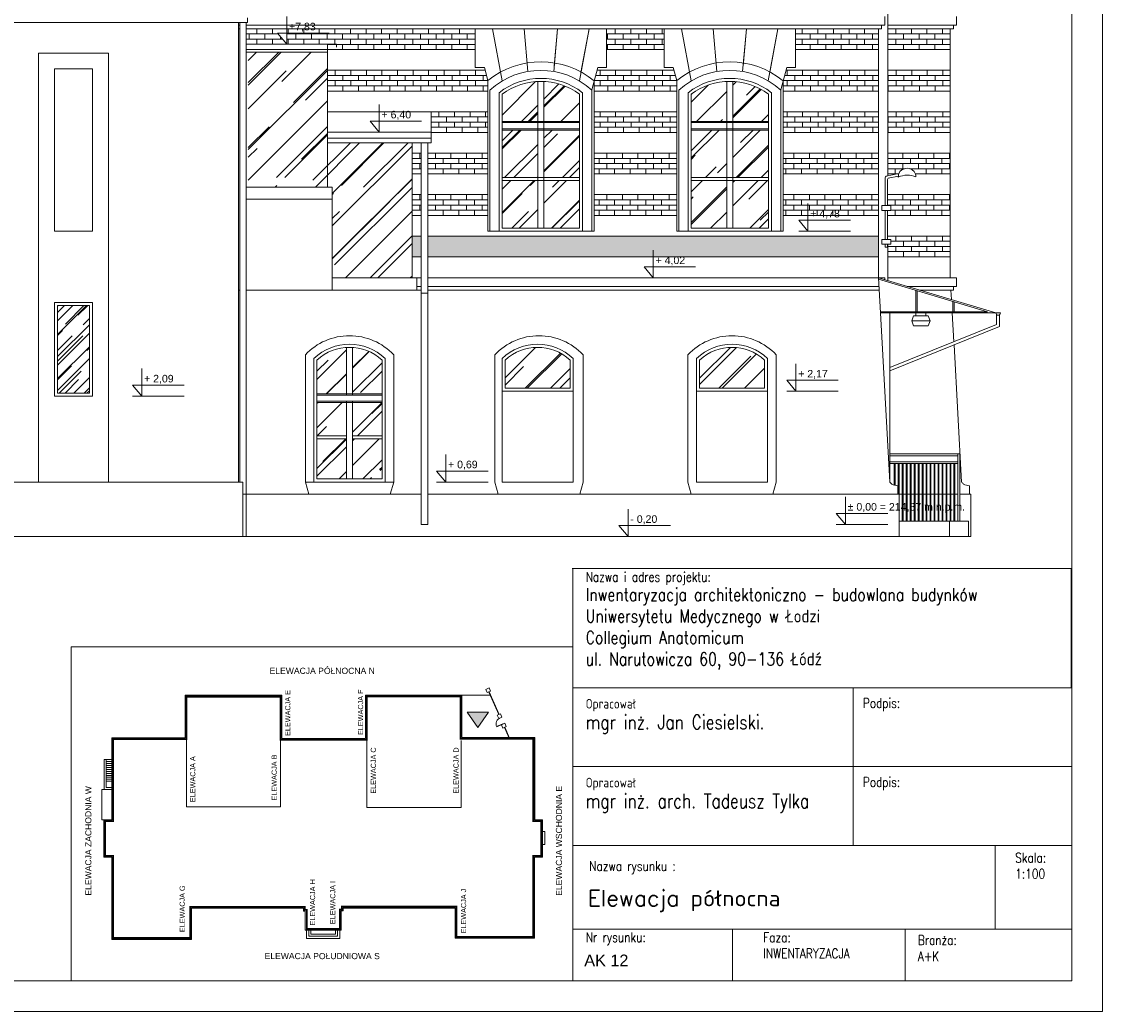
# Model space of a CAD drawing. Header units: millimetres. Extents: x -5254 to 173417, y -28809 to -6400.
# Tile 168 of 256: x 123225 to 124986, y -13512 to -11898. Entities that reach past the tile are written whole.
import ezdxf

# ---------------------------------------------------------------- set-up
doc = ezdxf.new("R2010")
doc.units = ezdxf.units.MM
for name, color, linetype, lineweight in [('m_tabela', 7, 'Continuous', 15), ('me_cegła', 7, 'Continuous', 5), ('me_cienka', 7, 'Continuous', 15), ('me_cienkie', 7, 'Continuous', 9), ('me_drewno', 7, 'Continuous', 15), ('me_elektryka', 7, 'Continuous', 15), ('me_koty', 7, 'Continuous', 13), ('me_szyby', 7, 'Continuous', 13), ('me_tabela', 7, 'Continuous', 20), ('me_tekst', 7, 'Continuous', 13), ('me_ściany', 7, 'Continuous', 20)]:
    doc.layers.add(name, color=color, linetype=linetype, lineweight=lineweight)
doc.styles.add('opis', font='simplex.shx', dxfattribs={"width": 0.8})
doc.styles.add('PIOTR', font='arial.ttf', dxfattribs={"height": 10})
doc.styles.get("Standard").update_dxf_attribs({"font": 'arial.ttf'})
doc.styles.add('TABELKA', font='arial.ttf')
pattern_1 = [(45, (102824.3, -22615.82), (47.41575, 126.442), [838.2, -111.76, 279.4, -55.88]), (45, (102857.1, -22543.51), (-92.06559, 13.03933), [167.64, -18.4404, 335.28, -41.91]), (45, (102810.472, -22562.476), (178.994465, 231.942055), [447.04, -78.232, 223.52, -55.88])]

# ---------------------------------------------------------------- blocks, each defined once
blk = doc.blocks.new('KOTA')
at = {"color": 0}
for p, q in [((0, 0), (0, 50)), ((-16.6, 20), (76.8, 20)), ((-16.6, 20), (0, 0))]:
    blk.add_line(p, q, dxfattribs=at)
at = {"color": 0, "style": 'TABELKA', "flags": 4}
blk.add_attdef('POZIOM', (1.4, 25), '', height=13.7, rotation=360, dxfattribs=at)

msp = doc.modelspace()

# ---------------------------------------------------------------- hatches: boundary and pattern name
at = {"layer": 'me_cegła'}
h = msp.add_hatch(dxfattribs=at)
h.set_pattern_fill('AR-BRSTD', color=256, scale=0.125)
h.set_pattern_definition([(0, (124738.551, -11943.84), (0, 8.467725), []), (90, (124738.551, -11943.84), (-12.7, 8.46772), [8.46772, -8.46772])])
h.paths.add_polyline_path([(124738.55, -11943.84), (124738.55, -11910.04), (124636.55, -11910.04), (124636.55, -11943.84)])
h.paths.add_polyline_path([(124621.55, -11943.84), (124621.55, -11910.04), (124486.09, -11910.04), (124486.09, -11943.84)])
h.paths.add_polyline_path([(124271.97, -11943.84), (124271.97, -11910.04), (124178.09, -11910.04), (124178.09, -11943.84)])
h.paths.add_polyline_path([(123656.8, -11910.04), (123656.8, -11935.04), (123723.05, -11935.04), (123723.05, -11943.84), (123963.97, -11943.84), (123963.97, -11910.04)])
h.paths.add_polyline_path([(123656.8, -11935.04), (123641.89, -11917.04), (123656.8, -11917.04), (123656.8, -11910.04), (123590.55, -11910.04), (123590.55, -11935.04)])
h = msp.add_hatch(dxfattribs=at)
h.set_pattern_fill('AR-BRSTD', color=256, scale=0.125)
h.set_pattern_definition([(0, (123723.051, -12011.44), (0, 8.467725), []), (90, (123723.051, -12011.44), (-12.7, 8.46772), [8.46772, -8.46772])])
h.paths.add_polyline_path([(123984.7, -12011.44), (123984.7, -11994.29), (123980.24, -11977.64), (123723.05, -11977.64), (123723.05, -12011.44)])
h.paths.add_polyline_path([(124292.7, -12011.44), (124292.7, -11994.29), (124288.24, -11977.64), (124162.64, -11977.64), (124158.05, -11994.79), (124158.05, -12011.44)])
h.paths.add_polyline_path([(124470.64, -11977.64), (124466.05, -11994.79), (124466.05, -12011.44), (124621.55, -12011.44), (124621.55, -11977.64)])
h.paths.add_polyline_path([(124738.55, -12011.44), (124738.55, -11977.64), (124636.55, -11977.64), (124636.55, -12011.44)])
h = msp.add_hatch(dxfattribs=at)
h.set_pattern_fill('AR-BRSTD', color=256, scale=0.125)
h.set_pattern_definition([(0, (123892.051, -12079.04), (0, 8.4677), []), (90, (123892.051, -12079.04), (-12.7, 8.4677), [8.4677, -8.4677])])
h.paths.add_polyline_path([(123984.7, -12045.24), (123892.05, -12045.24), (123892.05, -12078.54), (123892.05, -12079.04), (123984.7, -12079.04)])
h = msp.add_hatch(dxfattribs=at)
h.set_pattern_fill('AR-BRSTD', color=256, scale=0.125)
h.set_pattern_definition([(0, (123723.051, -12079.04), (0, 8.467725), []), (90, (123723.051, -12079.04), (-12.7, 8.46772), [8.46772, -8.46772])])
h.paths.add_polyline_path([(124158.05, -12045.24), (124158.05, -12079.04), (124292.7, -12079.04), (124292.7, -12045.24)])
h.paths.add_polyline_path([(124466.05, -12045.24), (124466.05, -12079.04), (124621.55, -12079.04), (124621.55, -12045.24)])
h.paths.add_polyline_path([(124636.55, -12045.24), (124636.55, -12079.04), (124738.55, -12079.04), (124738.55, -12045.24)])
h = msp.add_hatch(dxfattribs=at)
h.set_pattern_fill('AR-BRSTD', color=256, scale=0.125)
h.set_pattern_definition([(0, (123861.051, -12146.64), (0, 8.467725), []), (90, (123861.051, -12146.64), (-12.7, 8.46772), [8.46772, -8.46772])])
h.paths.add_polyline_path([(123876.05, -12112.84), (123861.05, -12112.84), (123861.05, -12146.64), (123876.05, -12146.64)])
h.paths.add_polyline_path([(123984.7, -12146.64), (123984.7, -12112.84), (123887.05, -12112.84), (123887.05, -12146.64)])
h.paths.add_polyline_path([(124292.7, -12146.64), (124292.7, -12112.84), (124158.05, -12112.84), (124158.05, -12146.64)])
h.paths.add_polyline_path([(124621.55, -12146.64), (124621.55, -12112.84), (124466.05, -12112.84), (124466.05, -12146.64)])
edge = h.paths.add_edge_path()
edge.add_spline(control_points=[(124654.77, -12145.77), (124656.71, -12141.02), (124668.12, -12133.9), (124679.98, -12141.1), (124681.73, -12146.35), (124681.82, -12146.64)], knot_values=[4.6895218, 4.6895218, 4.6895218, 4.6895218, 20.203534, 36.0949046, 37.0043101, 37.0043101, 37.0043101, 37.0043101], degree=3, periodic=0)
edge.add_line((124681.82, -12146.64), (124738.55, -12146.64))
edge.add_line((124738.55, -12146.64), (124738.55, -12112.84))
edge.add_line((124738.55, -12112.84), (124636.55, -12112.84))
edge.add_line((124636.55, -12112.84), (124636.55, -12149.77))
edge.add_line((124636.55, -12149.77), (124654.77, -12145.77))
h = msp.add_hatch(dxfattribs=at)
h.set_pattern_fill('AR-BRSTD', color=256, scale=0.125)
h.set_pattern_definition([(0, (123861.051, -12214.24), (0, 8.467725), []), (90, (123861.051, -12214.24), (-12.7, 8.46772), [8.46772, -8.46772])])
h.paths.add_polyline_path([(123876.05, -12180.44), (123861.05, -12180.44), (123861.05, -12214.24), (123876.05, -12214.24)])
h.paths.add_polyline_path([(123984.7, -12180.44), (123887.05, -12180.44), (123887.05, -12214.24), (123984.7, -12214.24)])
h.paths.add_polyline_path([(124292.7, -12180.44), (124158.05, -12180.44), (124158.05, -12214.24), (124292.7, -12214.24)])
h.paths.add_polyline_path([(124621.55, -12180.44), (124466.05, -12180.44), (124466.05, -12214.24), (124621.55, -12214.24)])
h.paths.add_polyline_path([(124738.55, -12180.44), (124636.33, -12180.44), (124636.33, -12198.35), (124641.83, -12198.35), (124641.83, -12206.35), (124636.33, -12206.35), (124636.33, -12214.24), (124738.55, -12214.24)])
h.paths.add_polyline_path([(124506.53, -12223.67), (124562.19, -12223.67), (124562.19, -12201.49), (124506.53, -12201.49)], flags=9)
h = msp.add_hatch(dxfattribs=at)
h.set_pattern_fill('AR-BRSTD', color=256, scale=0.125)
h.set_pattern_definition([(0, (123887.051, -12281.84), (0, 8.467725), []), (90, (123887.051, -12281.84), (-12.7, 8.467725), [8.467725, -8.467725])])
h.paths.add_polyline_path([(124621.55, -12281.84), (124621.55, -12248.04), (123887.05, -12248.04), (123887.05, -12281.84)])
h.paths.add_polyline_path([(123861.05, -12281.84), (123876.05, -12281.84), (123876.05, -12248.04), (123861.05, -12248.04)])
h.paths.add_polyline_path([(122163.55, -12281.84), (122163.55, -12248.04), (120894.55, -12248.04), (120894.55, -12281.84)])
h.paths.add_polyline_path([(120894.55, -12252.54), (120894.55, -12248.04), (120565.38, -12248.04), (120577.97, -12252.54)])
h.paths.add_polyline_path([(119912.13, -12252.54), (119924.72, -12248.04), (119612.55, -12248.04), (119612.55, -12252.54)])
h.paths.add_polyline_path([(119612.55, -12285.04), (119612.55, -12248.04), (118907.65, -12248.04), (118907.65, -12285.04)])
h.paths.add_polyline_path([(118872.65, -12285.04), (118872.65, -12248.04), (118508.55, -12248.04), (118508.55, -12285.04)])
h.paths.add_polyline_path([(118493.55, -12285.04), (118493.55, -12248.04), (118381.55, -12248.04), (118381.55, -12282.04), (118437.55, -12282.04), (118437.55, -12285.04)])
h = msp.add_hatch(dxfattribs=at)
h.set_pattern_fill('AR-BRSTD', color=256, scale=0.125)
h.set_pattern_definition([(0, (124738.551, -12281.84), (0, 8.4677), []), (90, (124738.551, -12281.84), (-12.7, 8.4677), [8.4677, -8.4677])])
h.paths.add_polyline_path([(124636.33, -12248.04), (124636.33, -12253.28), (124641.83, -12253.28), (124641.83, -12261.28), (124636.55, -12261.28), (124636.55, -12281.84), (124738.55, -12281.84), (124738.55, -12248.04)])
at = {"layer": 'me_cienkie', "ltscale": 2}
msp.add_hatch(color=256, dxfattribs=at).paths.add_polyline_path([(123951.01, -13024.19), (123968.34, -13049.27), (123985.68, -13024.19)])
at = {"layer": 'me_szyby'}
h = msp.add_hatch(dxfattribs=at)
h.set_pattern_fill('AR-RROOF', color=256, scale=2.2, angle=45)
h.set_pattern_definition(pattern_1)
h.paths.add_polyline_path([(123731.05, -12168.04), (123723.05, -12168.04), (123723.05, -12096.04), (123861.05, -12096.04), (123861.05, -12240.04), (123731.05, -12240.04)])
h.paths.add_polyline_path([(123731.05, -12240.04), (123861.05, -12240.04), (123861.05, -12316.04), (123731.05, -12316.04)])
h.paths.add_polyline_path([(123594.05, -12168.04), (123594.05, -11948.04), (123723.05, -11948.04), (123723.05, -12168.04)])
h = msp.add_hatch(dxfattribs=at)
h.set_pattern_fill('AR-RROOF', color=256, scale=2.2, angle=45)
h.set_pattern_definition([(45, (103132.3, -22615.82), (47.41575, 126.442), [838.2, -111.76, 279.4, -55.88]), (45, (103165.1, -22543.51), (-92.06559, 13.03933), [167.64, -18.4404, 335.28, -41.91]), (45, (103118.472, -22562.476), (178.994465, 231.942055), [447.04, -78.232, 223.52, -55.88])])
h.paths.add_polyline_path([(124076.05, -12108.33), (124076.05, -12075.04), (124134.05, -12075.04), (124134.05, -12152.54), (124076.05, -12152.54)])
h.paths.add_polyline_path([(124134.05, -12016.67), (124134.05, -12061.04), (124076.05, -12061.04), (124076.05, -11995.9, -0.1493035)])
h.paths.add_polyline_path([(124066.05, -12061.04), (124008.05, -12061.04), (124008.05, -12016.67, -0.1493035), (124066.05, -11995.9)])
h.paths.add_polyline_path([(124008.05, -12152.54), (124008.05, -12075.04), (124066.05, -12075.04), (124066.05, -12108.33), (124066.05, -12152.54)])
h.paths.add_polyline_path([(124008.05, -12157.54), (124066.05, -12157.54), (124066.05, -12183.62), (124066.05, -12235.04), (124008.05, -12235.04)])
h.paths.add_polyline_path([(124134.05, -12235.04), (124076.05, -12235.04), (124076.05, -12183.62), (124076.05, -12157.54), (124076.05, -12157.54), (124134.05, -12157.54)])
h = msp.add_hatch(dxfattribs=at)
h.set_pattern_fill('AR-RROOF', color=256, scale=2.2, angle=45)
h.set_pattern_definition(pattern_1)
h.paths.add_polyline_path([(124384.05, -12108.33), (124384.05, -12075.04), (124442.05, -12075.04), (124442.05, -12152.54), (124384.05, -12152.54)])
h.paths.add_polyline_path([(124442.05, -12016.67), (124442.05, -12061.04), (124384.05, -12061.04), (124384.05, -11995.9, -0.1493035)])
h.paths.add_polyline_path([(124374.05, -12061.04), (124316.05, -12061.04), (124316.05, -12016.67, -0.1493035), (124374.05, -11995.9)])
h.paths.add_polyline_path([(124316.05, -12152.54), (124316.05, -12075.04), (124374.05, -12075.04), (124374.05, -12108.33), (124374.05, -12152.54)])
h.paths.add_polyline_path([(124316.05, -12157.54), (124374.05, -12157.54), (124374.05, -12183.62), (124374.05, -12235.04), (124316.05, -12235.04)])
h.paths.add_polyline_path([(124442.05, -12235.04), (124384.05, -12235.04), (124384.05, -12183.62), (124384.05, -12157.54), (124384.05, -12157.54), (124442.05, -12157.54)])
h = msp.add_hatch(dxfattribs=at)
h.set_pattern_fill('AR-RROOF', color=256, angle=45)
h.set_pattern_definition([(45, (102824.302, -23994.794), (21.552615, 57.47364), [381, -50.8, 127, -25.4]), (45, (102839.21, -23961.927), (-41.847994, 5.92697), [76.2, -8.382, 152.4, -19.05]), (45, (102818.016, -23970.548), (81.36112, 105.428207), [203.2, -35.56, 101.6, -25.4])])
h.paths.add_polyline_path([(123335.05, -12361.04), (123283.05, -12361.04), (123283.05, -12504.04), (123335.05, -12504.04)])
h.paths.add_polyline_path([(123051.05, -12361.04), (122999.05, -12361.04), (122999.05, -12504.04), (123051.05, -12504.04)])
h.paths.add_polyline_path([(122750.05, -12361.04), (122698.05, -12361.04), (122698.05, -12504.04), (122750.05, -12504.04)])
h = msp.add_hatch(dxfattribs=at)
h.set_pattern_fill('AR-RROOF', color=256, scale=2.2, angle=45)
h.set_pattern_definition(pattern_1)
h.paths.add_polyline_path([(124329.76, -12450.04), (124329.76, -12496.04), (124435.76, -12496.04), (124435.76, -12450.04, 0.3894395)])
h.paths.add_polyline_path([(124118.76, -12496.04), (124118.76, -12450.04, 0.3894395), (124012.76, -12450.04), (124012.76, -12496.04)])
h.paths.add_polyline_path([(123764.11, -12505.33), (123812.11, -12505.33), (123812.11, -12450.04, 0.1713719), (123764.11, -12429.56)])
h.paths.add_polyline_path([(123754.11, -12429.56, 0.1713719), (123706.11, -12450.04), (123706.11, -12505.33), (123754.11, -12505.33)])
h.paths.add_polyline_path([(123754.11, -12519.33), (123706.11, -12519.33), (123706.11, -12573.6), (123754.11, -12573.6)])
h.paths.add_polyline_path([(123812.11, -12519.33), (123764.11, -12519.33), (123764.11, -12573.6), (123812.11, -12573.6)])
h.paths.add_polyline_path([(123812.11, -12644.04), (123812.11, -12578.6), (123764.11, -12578.6), (123764.11, -12592.62), (123764.11, -12644.04)])
h.paths.add_polyline_path([(123706.11, -12644.04), (123754.11, -12644.04), (123754.11, -12592.62), (123754.11, -12578.6), (123706.11, -12578.6)])

# ---------------------------------------------------------------- linework, layer by layer
at = {"layer": 'm_tabela'}
for p, q in [((124122.34, -12790.04), (124935.42, -12790.04)), ((124123.39, -13462.08), (124123.39, -12984.28)), ((124580.15, -12984.28), (124580.15, -13112.93)), ((124580.15, -13112.93), (124580.15, -13241.58)), ((124811.47, -13241.58), (124811.47, -13378.08)), ((124936.47, -13241.58), (124936.47, -13370.23)), ((124123.39, -13378.08), (124936.47, -13378.08)), ((124383.68, -13378.08), (124383.68, -13462.08)), ((124664.72, -13378.08), (124664.72, -13462.08)), ((124936.47, -13462.08), (124123.39, -13462.08))]:
    msp.add_line(p, q, dxfattribs=at)
at = {"layer": 'm_tabela', "color": 0}
for p, q in [((124123.39, -12790.04), (124123.39, -12984.28)), ((124935.42, -12984.28), (124935.42, -12790.04)), ((124580.15, -13112.93), (124580.15, -12984.28)), ((124580.15, -12984.28), (124580.15, -13112.93)), ((124123.39, -13112.93), (124936.47, -13112.93)), ((124123.39, -13112.93), (124580.15, -13112.93)), ((124580.15, -13112.93), (124123.39, -13112.93)), ((124123.39, -13112.93), (124580.15, -13112.93)), ((124580.15, -13241.58), (124580.15, -13112.93)), ((124580.15, -13112.93), (124580.15, -13241.58)), ((124123.39, -13241.58), (124936.47, -13241.58)), ((124123.39, -13241.58), (124580.15, -13241.58)), ((124580.15, -13241.58), (124123.39, -13241.58)), ((124123.39, -13241.58), (124580.15, -13241.58)), ((124935.42, -13378.08), (124123.39, -13378.08)), ((124383.68, -13378.08), (124383.68, -13462.08)), ((124383.68, -13378.08), (124664.72, -13378.08)), ((124383.68, -13462.08), (124383.68, -13378.08)), ((124664.72, -13378.08), (124664.72, -13462.08)), ((124664.72, -13378.08), (124935.42, -13378.08)), ((124664.72, -13462.08), (124664.72, -13378.08)), ((124383.68, -13462.08), (124123.39, -13462.08)), ((124664.72, -13462.08), (124383.68, -13462.08)), ((124935.42, -13462.08), (124664.72, -13462.08))]:
    msp.add_line(p, q, dxfattribs=at)
at = {"layer": 'm_tabela'}
for points in [[(124936.47, -12984.28), (124123.39, -12984.28)], [(124936.47, -13112.93), (124123.39, -13112.93)]]:
    msp.add_lwpolyline(points, dxfattribs=at)
at = {"layer": 'me_cienka'}
for p, q in [((124636.55, -12149.77), (124636.55, -10897.27)), ((123593.05, -11892.04), (123593.05, -11899.54)), ((122176.05, -11899.54), (123578.05, -11899.54)), ((123593.05, -11899.54), (123578.05, -11899.54)), ((123580.55, -11899.54), (123580.55, -12649.04)), ((123590.55, -11899.54), (123590.55, -12738.04)), ((123892.05, -12088.54), (123723.05, -12088.54)), ((123892.05, -12096.04), (123723.05, -12096.04)), ((123876.05, -12096.04), (123876.05, -12718.04)), ((123887.05, -12341.04), (123887.05, -12096.04)), ((123892.05, -12088.54), (123892.05, -12096.04)), ((124636.55, -12315.62), (124636.55, -12261.28)), ((124636.55, -12315.62), (124636.83, -12320.61)), ((123876.05, -12341.04), (123887.05, -12341.04)), ((123887.05, -12341.04), (123887.05, -12718.04)), ((124812.76, -12373.24), (124820.26, -12373.24)), ((124814.01, -12391.99), (124814.01, -12376.04)), ((124819.01, -12395.36), (124819.01, -12376.04)), ((124814.01, -12391.99), (124639.73, -12462.48)), ((124819.01, -12395.36), (124639.73, -12467.88)), ((123887.05, -12718.04), (123876.05, -12718.04))]:
    msp.add_line(p, q, dxfattribs=at)
msp.add_arc((124816.51, -12373.24), 3.75, 180, 0, dxfattribs=at)
at = {"layer": 'me_cienkie'}
for p, q in [((124178.09, -11910.04), (123963.97, -11910.04)), ((124486.09, -11910.04), (124271.97, -11910.04)), ((123723.05, -11935.04), (123590.55, -11935.04)), ((123963.97, -11943.84), (123590.55, -11943.84)), ((123723.05, -11935.04), (123738.05, -11935.04)), ((123723.05, -11948.04), (123723.05, -11935.04)), ((123738.05, -11935.04), (123738.05, -11940.04)), ((124271.97, -11943.84), (124178.09, -11943.84)), ((124621.55, -11943.84), (124486.09, -11943.84)), ((124738.55, -11943.84), (124636.55, -11943.84)), ((123252.05, -12649.04), (123252.05, -11949.54)), ((123366.05, -11949.54), (123252.05, -11949.54)), ((123366.05, -12649.04), (123366.05, -11949.54)), ((123340.05, -11975.54), (123278.05, -11975.54)), ((123278.05, -11975.54), (123278.05, -12240.04)), ((123340.05, -12240.04), (123340.05, -11975.54)), ((123980.24, -11977.64), (123723.05, -11977.64)), ((124288.24, -11977.64), (124162.64, -11977.64)), ((124621.55, -11977.64), (124470.64, -11977.64)), ((124738.55, -11977.64), (124636.55, -11977.64)), ((123984.7, -11994.29), (123984.7, -12240.04)), ((124158.05, -11994.79), (124158.05, -12240.04)), ((124292.7, -11994.29), (124292.7, -12240.04)), ((124466.05, -11994.79), (124466.05, -12240.04)), ((123984.7, -12011.44), (123723.05, -12011.44)), ((124292.7, -12011.44), (124158.05, -12011.44)), ((124621.55, -12011.44), (124466.05, -12011.44)), ((124738.55, -12011.44), (124636.55, -12011.44)), ((123984.7, -12045.24), (123723.05, -12045.24)), ((123892.05, -12078.54), (123892.05, -12045.24)), ((124292.7, -12045.24), (124158.05, -12045.24)), ((124621.55, -12045.24), (124466.05, -12045.24)), ((124738.55, -12045.24), (124636.55, -12045.24)), ((123892.05, -12078.54), (123723.05, -12078.54)), ((123892.05, -12088.54), (123892.05, -12078.54)), ((123984.7, -12079.04), (123892.05, -12079.04)), ((124292.7, -12079.04), (124158.05, -12079.04)), ((124621.55, -12079.04), (124466.05, -12079.04)), ((124738.55, -12079.04), (124636.55, -12079.04)), ((123876.05, -12112.84), (123861.05, -12112.84)), ((123984.7, -12112.84), (123887.05, -12112.84)), ((124292.7, -12112.84), (124158.05, -12112.84)), ((124621.55, -12112.84), (124466.05, -12112.84)), ((124738.55, -12112.84), (124636.55, -12112.84)), ((123876.05, -12146.64), (123861.05, -12146.64)), ((123984.7, -12146.64), (123887.05, -12146.64)), ((124292.7, -12146.64), (124158.05, -12146.64)), ((124621.55, -12146.64), (124466.05, -12146.64)), ((124654.46, -12146.64), (124636.55, -12146.64)), ((124738.55, -12146.64), (124681.82, -12146.64)), ((123876.05, -12180.44), (123861.05, -12180.44)), ((123984.7, -12180.44), (123887.05, -12180.44)), ((124292.7, -12180.44), (124158.05, -12180.44)), ((124621.55, -12180.44), (124466.05, -12180.44)), ((124738.55, -12180.44), (124636.33, -12180.44)), ((123876.05, -12214.24), (123861.05, -12214.24)), ((123984.7, -12214.24), (123887.05, -12214.24)), ((124292.7, -12214.24), (124158.05, -12214.24)), ((124621.55, -12214.24), (124466.05, -12214.24)), ((124738.55, -12214.24), (124636.33, -12214.24)), ((123278.05, -12240.04), (123340.05, -12240.04)), ((124152.05, -12240.04), (123990.05, -12240.04)), ((124144.03, -12240.04), (123998.12, -12240.04)), ((124140.05, -12240.04), (124002.05, -12240.04)), ((124139.05, -12240.04), (124003.05, -12240.04)), ((124460.05, -12240.04), (124298.05, -12240.04)), ((124452.03, -12240.04), (124306.12, -12240.04)), ((124448.05, -12240.04), (124310.05, -12240.04)), ((124447.05, -12240.04), (124311.05, -12240.04)), ((124491.58, -12240.04), (124575.6, -12240.04)), ((123876.05, -12248.04), (123861.05, -12248.04)), ((124621.55, -12248.04), (123887.05, -12248.04)), ((124738.55, -12248.04), (124636.33, -12248.04)), ((123876.05, -12281.84), (123861.05, -12281.84)), ((124621.55, -12281.84), (123887.05, -12281.84)), ((124738.55, -12281.84), (124636.55, -12281.84)), ((124621.55, -12316.04), (123887.05, -12316.04)), ((124812.76, -12373.24), (124621.55, -12316.04)), ((124624.73, -12373.24), (124621.55, -12316.04)), ((124799.09, -12371.24), (124621.67, -12318.16)), ((124682.62, -12371.24), (124682.62, -12336.4)), ((124684.62, -12371.24), (124684.62, -12337)), ((124742.62, -12371.24), (124742.62, -12354.35)), ((124744.62, -12371.24), (124744.62, -12354.95)), ((124624.62, -12371.24), (124799.09, -12371.24)), ((124624.73, -12373.24), (124812.76, -12373.24)), ((124639.73, -12373.24), (124640.05, -12649.04)), ((124682.62, -12378.24), (124682.62, -12373.24)), ((124698.62, -12378.24), (124698.62, -12373.24)), ((123405.53, -12509.04), (123489.55, -12509.04)), ((124007.76, -12501.04), (124007.76, -12649.04)), ((124123.76, -12501.04), (124123.76, -12649.04)), ((124324.76, -12501.04), (124324.76, -12649.04)), ((124440.76, -12501.04), (124440.76, -12649.04)), ((124471.95, -12501.04), (124555.97, -12501.04)), ((124754.05, -12603.04), (124640, -12603.04)), ((124751.05, -12606.04), (124640, -12606.04)), ((124751.05, -12713.04), (124751.05, -12603.04)), ((124754.05, -12713.04), (124754.05, -12603.04)), ((124751.05, -12616.04), (124640, -12616.04)), ((124751.05, -12618.54), (124640, -12618.54)), ((124647.05, -12618.54), (124647.05, -12654.13)), ((124648.55, -12618.54), (124648.55, -12654.47)), ((124653.55, -12618.54), (124653.55, -12669.04)), ((124655.05, -12618.54), (124655.05, -12713.04)), ((124660.05, -12618.54), (124660.05, -12713.04)), ((124661.55, -12618.54), (124661.55, -12713.04)), ((124666.55, -12618.54), (124666.55, -12713.04)), ((124668.05, -12618.54), (124668.05, -12713.04)), ((124673.05, -12618.54), (124673.05, -12713.04)), ((124674.55, -12618.54), (124674.55, -12713.04)), ((124679.55, -12618.54), (124679.55, -12713.04)), ((124681.05, -12618.54), (124681.05, -12713.04)), ((124686.05, -12618.54), (124686.05, -12713.04)), ((124687.55, -12618.54), (124687.55, -12713.04)), ((124692.55, -12618.54), (124692.55, -12713.04)), ((124694.05, -12618.54), (124694.05, -12713.04)), ((124699.05, -12618.54), (124699.05, -12713.04)), ((124700.55, -12618.54), (124700.55, -12713.04)), ((124705.55, -12618.54), (124705.55, -12713.04)), ((124707.05, -12618.54), (124707.05, -12713.04)), ((124712.05, -12618.54), (124712.05, -12713.04)), ((124713.55, -12618.54), (124713.55, -12713.04)), ((124718.55, -12618.54), (124718.55, -12713.04)), ((124720.05, -12618.54), (124720.05, -12713.04)), ((124725.05, -12618.54), (124725.05, -12713.04)), ((124726.55, -12618.54), (124726.55, -12713.04)), ((124731.55, -12618.54), (124731.55, -12713.04)), ((124733.05, -12618.54), (124733.05, -12713.04)), ((124738.05, -12618.54), (124738.05, -12713.04)), ((124739.55, -12618.54), (124739.55, -12713.04)), ((124744.55, -12618.54), (124744.55, -12713.04)), ((124746.05, -12618.54), (124746.05, -12713.04)), ((123578.05, -12649.04), (122176.05, -12649.04)), ((123701.21, -12649.04), (123687.11, -12649.04)), ((123817.11, -12649.04), (123831.11, -12649.04)), ((123901.11, -12649.04), (123985.12, -12649.04)), ((124123.76, -12649.04), (124007.76, -12649.04)), ((124440.76, -12649.04), (124324.76, -12649.04)), ((123876.05, -12669.04), (123585.05, -12669.04)), ((124655.05, -12669.04), (123887.05, -12669.04)), ((124660.05, -12669.04), (124653.05, -12669.04)), ((124666.55, -12669.04), (124661.55, -12669.04)), ((124673.05, -12669.04), (124668.05, -12669.04)), ((124679.55, -12669.04), (124674.55, -12669.04)), ((124686.05, -12669.04), (124681.05, -12669.04)), ((124692.55, -12669.04), (124687.55, -12669.04)), ((124699.05, -12669.04), (124694.05, -12669.04)), ((124705.55, -12669.04), (124700.55, -12669.04)), ((124712.05, -12669.04), (124707.05, -12669.04)), ((124718.55, -12669.04), (124713.55, -12669.04)), ((124725.05, -12669.04), (124720.05, -12669.04)), ((124731.55, -12669.04), (124726.55, -12669.04)), ((124738.05, -12669.04), (124733.05, -12669.04)), ((124744.55, -12669.04), (124739.55, -12669.04)), ((124751.05, -12669.04), (124746.05, -12669.04)), ((124770.05, -12669.04), (124754.05, -12669.04)), ((124552.63, -12718.04), (124636.64, -12718.04)), ((124737.05, -12713.04), (124655.05, -12713.04)), ((123493.18, -13068.14), (123493.18, -13178.68)), ((123646.7, -13178.68), (123646.7, -13069.25)), ((123787.38, -13069.25), (123787.38, -13179.79)), ((123940.9, -13179.79), (123940.9, -13070.37)), ((123493.18, -13178.68), (123646.7, -13178.68)), ((123787.38, -13179.79), (123940.9, -13179.79))]:
    msp.add_line(p, q, dxfattribs=at)
at = {"layer": 'me_cienkie', "ltscale": 2}
for p, q in [((123942.35, -12996.62), (123988.57, -12996.62)), ((124002.47, -13028.15), (123986.24, -12991.33)), ((124002.87, -13027.97), (123986.64, -12991.15)), ((124009.2, -13043.07), (123998.99, -13047.57)), ((124009.38, -13043.48), (123999.17, -13047.98)), ((124019.53, -13066.85), (124011.65, -13048.97)), ((124020.02, -13066.85), (124012.06, -13048.79)), ((123358.97, -13150.36), (123358.97, -13101.6)), ((123358.97, -13101.6), (123362.43, -13101.6)), ((123362.43, -13146.9), (123362.43, -13101.6)), ((123362.43, -13101.6), (123371.58, -13101.6)), ((123362.43, -13104.81), (123371.58, -13104.81)), ((123362.43, -13108.01), (123371.58, -13108.01)), ((123362.43, -13111.21), (123371.58, -13111.21)), ((123362.43, -13114.41), (123371.58, -13114.41)), ((123362.43, -13117.61), (123371.58, -13117.61)), ((123362.43, -13120.82), (123371.58, -13120.82)), ((123362.43, -13124.02), (123371.58, -13124.02)), ((123362.43, -13127.22), (123371.58, -13127.22)), ((123362.43, -13130.42), (123371.58, -13130.42)), ((123362.43, -13133.62), (123371.58, -13133.62)), ((123362.43, -13136.86), (123371.58, -13136.86)), ((123355.4, -13199.89), (123355.4, -13150.36)), ((123355.4, -13150.36), (123358.97, -13150.36)), ((123358.97, -13150.36), (123371.58, -13150.36)), ((123362.43, -13146.9), (123371.58, -13146.9)), ((123358.53, -13199.89), (123355.4, -13199.89)), ((124073.88, -13219.03), (124077.79, -13219.03)), ((124077.79, -13240.22), (124077.79, -13219.03)), ((124073.88, -13240.22), (124077.79, -13240.22)), ((123689.09, -13379.51), (123689.09, -13393.24)), ((123692.66, -13379.51), (123692.66, -13389.67)), ((123739.74, -13389.67), (123692.66, -13389.67)), ((123696.23, -13379.51), (123696.23, -13386.1)), ((123736.17, -13386.1), (123696.23, -13386.1)), ((123736.17, -13379.51), (123736.17, -13386.1)), ((123739.74, -13379.51), (123739.74, -13389.67)), ((123743.31, -13379.51), (123743.31, -13393.24)), ((123743.31, -13393.24), (123689.09, -13393.24))]:
    msp.add_line(p, q, dxfattribs=at)
at = {"layer": 'me_cienkie'}
for points in [[(123963.97, -11972.89), (123963.97, -11910.04)], [(124008.2, -11994.98), (123992.4, -11910.04)], [(124050.03, -11979.59), (124043.82, -11910.04)], [(124092.03, -11979.57), (124098.23, -11910.04)], [(124092.81, -11970.78), (124098.23, -11910.04)], [(124133.86, -11994.94), (124149.65, -11910.04)], [(124136.38, -11981.41), (124149.65, -11910.04)], [(124178.09, -11972.89), (124178.09, -11910.04)], [(124271.97, -11972.89), (124271.97, -11910.04)], [(124316.2, -11994.98), (124300.4, -11910.04)], [(124358.03, -11979.59), (124351.82, -11910.04)], [(124400.03, -11979.57), (124406.23, -11910.04)], [(124400.81, -11970.78), (124406.23, -11910.04)], [(124441.86, -11994.94), (124457.65, -11910.04)], [(124444.38, -11981.41), (124457.65, -11910.04)], [(124486.09, -11972.89), (124486.09, -11910.04)], [(123978.97, -11972.89), (123963.97, -11972.89)], [(123984.7, -11994.29), (123978.97, -11972.89)], [(123984.7, -11994.29), (123978.97, -11972.89)], [(124154.03, -12009.79), (124163.92, -11972.89)], [(124163.92, -11972.89), (124178.09, -11972.89)], [(124286.97, -11972.89), (124271.97, -11972.89)], [(124292.7, -11994.29), (124286.97, -11972.89)], [(124292.7, -11994.29), (124286.97, -11972.89)], [(124462.03, -12009.79), (124471.92, -11972.89)], [(124471.92, -11972.89), (124486.09, -11972.89)], [(123988.03, -12235.04), (123988.03, -12009.87)], [(124154.03, -12235.04), (124154.03, -12009.79)], [(124296.03, -12235.04), (124296.03, -12009.87)], [(124462.03, -12235.04), (124462.03, -12009.79)], [(123988.03, -12240.04), (123984.7, -12240.04)], [(123998.12, -12240.04), (123988.03, -12240.04), (123988.03, -12235.04)], [(124144.03, -12240.04), (124154.03, -12240.04), (124154.03, -12235.04)], [(124154.03, -12240.04), (124158.05, -12240.04)], [(124296.03, -12240.04), (124292.7, -12240.04)], [(124306.12, -12240.04), (124296.03, -12240.04), (124296.03, -12235.04)], [(124452.03, -12240.04), (124462.03, -12240.04), (124462.03, -12235.04)], [(124462.03, -12240.04), (124466.05, -12240.04)], [(123687.11, -12649.04), (123687.11, -12441.55)], [(123831.11, -12649.04), (123831.11, -12441.55)], [(123996.01, -12649.04), (123996.01, -12441.55)], [(124140.01, -12649.04), (124140.01, -12441.55)], [(124310.76, -12649.04), (124310.76, -12441.55)], [(124454.76, -12649.04), (124454.76, -12441.55)], [(123692.72, -12669.04), (123687.11, -12649.04)], [(123825.51, -12669.04), (123831.11, -12649.04)], [(124001.61, -12669.04), (123996.01, -12649.04)], [(124134.4, -12669.04), (124140.01, -12649.04)], [(124316.36, -12669.04), (124310.76, -12649.04)], [(124449.15, -12669.04), (124454.76, -12649.04)]]:
    msp.add_lwpolyline(points, dxfattribs=at)
at = {"layer": 'me_cienkie', "ltscale": 2}
for points in [[(123983.77, -12992.37), (123989.08, -12990.03), (123986.74, -12984.72), (123981.43, -12987.06)], [(124002.36, -13034.53), (124007.67, -13032.19), (124005.32, -13026.89), (124000.02, -13029.23)], [(124009.2, -13050.05), (124014.51, -13047.71), (124012.17, -13042.4), (124006.86, -13044.74)]]:
    msp.add_lwpolyline(points, close=True, dxfattribs=at)
for points in [[(123371.58, -13199.89), (123371.58, -13065.9), (123490.95, -13065.9), (123490.95, -12996.73), (123648.93, -12996.73), (123648.93, -13067.02), (123785.15, -13067.02), (123785.15, -12996.62), (123942.35, -12996.62), (123942.35, -13065.51), (124061.05, -13065.51), (124061.05, -13199.84), (124073.88, -13199.84), (124073.88, -13260.7), (124060.94, -13260.7), (124060.94, -13392.9), (123931.19, -13392.9), (123931.19, -13343.59), (123748.95, -13343.59), (123748.95, -13348.27), (123745.49, -13348.27), (123745.49, -13379.51), (123687.08, -13379.51), (123687.08, -13348.5), (123683.96, -13348.5), (123683.96, -13343.81), (123501.44, -13343.81), (123501.44, -13394.69), (123371.58, -13394.69), (123371.58, -13260.81), (123358.53, -13260.81), (123358.53, -13199.89), (123371.58, -13199.89), (123371.58, -13199.89), (123371.58, -13199.89)], [(123985.68, -13024.19), (123951.01, -13024.19), (123968.34, -13049.27), (123985.68, -13024.19)]]:
    msp.add_lwpolyline(points, dxfattribs=at)
at = {"layer": 'me_cienkie', "color": 0, "ltscale": 2, "const_width": 2.79}
msp.add_lwpolyline([(123373.81, -13202.12), (123373.81, -13068.14), (123493.18, -13068.14), (123493.18, -12998.96), (123646.7, -12998.96), (123646.7, -13069.25), (123787.38, -13069.25), (123787.38, -12998.85), (123940.11, -12998.85), (123940.11, -13067.74), (124058.82, -13067.74), (124058.82, -13202.07), (124071.65, -13202.07), (124071.65, -13258.47), (124058.71, -13258.47), (124058.71, -13390.67), (123933.42, -13390.67), (123933.42, -13341.36), (123746.72, -13341.36), (123746.72, -13346.04), (123743.26, -13346.04), (123743.26, -13377.28), (123689.32, -13377.28), (123689.32, -13346.27), (123686.19, -13346.27), (123686.19, -13341.58), (123499.21, -13341.58), (123499.21, -13392.45), (123373.81, -13392.45), (123373.81, -13258.58), (123360.76, -13258.58), (123360.76, -13202.12)], close=True, dxfattribs=at)
at = {"layer": 'me_cienkie'}
for centre, radius, start, end in [((124071.07, -12101.29), 137.5, 50.76242, 128.91191), ((124071.07, -12101.29), 123.5, 47.80264, 132.25355), ((124379.07, -12101.29), 137.5, 50.76242, 128.91191), ((124379.07, -12101.29), 123.5, 47.80264, 132.25355), ((123759.11, -12509.33), 98.89, 43.27373, 136.72627), ((124068.01, -12509.33), 98.89, 43.27373, 136.72627), ((124382.76, -12509.33), 98.89, 43.27373, 136.72627)]:
    msp.add_arc(centre, radius, start, end, dxfattribs=at)
at = {"layer": 'me_cienkie', "ltscale": 2}
msp.add_arc((124008.87, -13043.46), 10.7, 110.80755, 204.98452, dxfattribs=at)
at = {"layer": 'me_drewno'}
for p, q in [((123723.05, -11948.04), (123590.55, -11948.04)), ((123723.05, -12168.04), (123723.05, -11948.04)), ((123731.05, -12096.04), (123861.05, -12096.04)), ((123861.05, -12316.04), (123861.05, -12096.04)), ((123340.05, -12356.04), (123278.05, -12356.04)), ((123278.05, -12356.04), (123278.05, -12509.04)), ((123335.05, -12361.04), (123283.05, -12361.04)), ((123283.05, -12361.04), (123283.05, -12504.04)), ((123335.05, -12504.04), (123335.05, -12361.04)), ((123340.05, -12509.04), (123340.05, -12356.04)), ((123278.05, -12509.04), (123340.05, -12509.04)), ((123283.05, -12504.04), (123335.05, -12504.04))]:
    msp.add_line(p, q, dxfattribs=at)
for points in [[(124066.05, -12108.33), (124066.05, -11995.9)], [(124076.05, -12108.33), (124076.05, -11995.9)], [(124374.05, -12108.33), (124374.05, -11995.9)], [(124384.05, -12108.33), (124384.05, -11995.9)], [(124003.05, -12235.04), (124003.05, -12014.2)], [(124139.05, -12235.04), (124139.05, -12014.2)], [(124311.05, -12235.04), (124311.05, -12014.2)], [(124447.05, -12235.04), (124447.05, -12014.2)], [(124008.05, -12235.04), (124008.05, -12016.67)], [(124134.05, -12235.04), (124134.05, -12016.67)], [(124316.05, -12235.04), (124316.05, -12016.67)], [(124442.05, -12235.04), (124442.05, -12016.67)], [(124003.05, -12042.39), (124003.05, -12039.69)], [(124139.05, -12041.04), (124139.05, -12038.35)], [(124311.05, -12042.39), (124311.05, -12039.69)], [(124447.05, -12041.04), (124447.05, -12038.35)], [(124134.05, -12061.04), (124008.05, -12061.04)], [(124134.05, -12063.04), (124008.05, -12063.04)], [(124442.05, -12061.04), (124316.05, -12061.04)], [(124442.05, -12063.04), (124316.05, -12063.04)], [(124134.05, -12073.04), (124008.05, -12073.04)], [(124134.05, -12075.04), (124008.05, -12075.04)], [(124442.05, -12073.04), (124316.05, -12073.04)], [(124442.05, -12075.04), (124316.05, -12075.04)], [(124066.05, -12183.62), (124066.05, -12108.33)], [(124076.05, -12183.62), (124076.05, -12108.33)], [(124374.05, -12183.62), (124374.05, -12108.33)], [(124384.05, -12183.62), (124384.05, -12108.33)], [(124076.05, -12152.54), (124008.05, -12152.54)], [(124134.05, -12152.54), (124076.05, -12152.54)], [(124384.05, -12152.54), (124316.05, -12152.54)], [(124442.05, -12152.54), (124384.05, -12152.54)], [(124076.05, -12157.54), (124008.05, -12157.54)], [(124134.05, -12157.54), (124076.05, -12157.54)], [(124384.05, -12157.54), (124316.05, -12157.54)], [(124442.05, -12157.54), (124384.05, -12157.54)], [(124066.05, -12235.04), (124066.05, -12183.62)], [(124076.05, -12235.04), (124076.05, -12183.62)], [(124374.05, -12235.04), (124374.05, -12183.62)], [(124384.05, -12235.04), (124384.05, -12183.62)], [(124139.05, -12240.04), (124003.1, -12240.04), (124003.01, -12235.04)], [(124134.05, -12235.04), (124008.05, -12235.04)], [(124134.05, -12240.04), (124139.05, -12240.04), (124139.05, -12235.04)], [(124447.05, -12240.04), (124311.1, -12240.04), (124311.01, -12235.04)], [(124442.05, -12235.04), (124316.05, -12235.04)], [(124442.05, -12240.04), (124447.05, -12240.04), (124447.05, -12235.04)], [(123754.11, -12507.33), (123754.11, -12430.14)], [(123764.11, -12507.33), (123764.11, -12430.14)], [(123701.11, -12450.04), (123701.11, -12447.35)], [(123701.11, -12644.04), (123701.11, -12450.04)], [(123706.11, -12644.04), (123706.11, -12450.04)], [(123812.11, -12644.04), (123812.11, -12450.04)], [(123817.11, -12450.04), (123817.11, -12447.35)], [(123817.11, -12644.04), (123817.11, -12450.04)], [(124007.76, -12450.04), (124007.76, -12447.35)], [(124007.76, -12501.04), (124007.76, -12450.04)], [(124012.76, -12496.04), (124012.76, -12450.04)], [(124118.76, -12496.04), (124118.76, -12450.04)], [(124123.76, -12450.04), (124123.76, -12447.35)], [(124123.76, -12501.04), (124123.76, -12450.04)], [(124324.76, -12450.04), (124324.76, -12447.35)], [(124324.76, -12501.04), (124324.76, -12450.04)], [(124329.76, -12496.04), (124329.76, -12450.04)], [(124435.76, -12496.04), (124435.76, -12450.04)], [(124440.76, -12450.04), (124440.76, -12447.35)], [(124440.76, -12501.04), (124440.76, -12450.04)], [(123812.11, -12505.33), (123706.11, -12505.33)], [(123812.11, -12507.33), (123706.11, -12507.33)], [(124123.76, -12501.04), (124007.76, -12501.04)], [(124118.76, -12496.04), (124012.76, -12496.04)], [(124440.76, -12501.04), (124324.76, -12501.04)], [(124435.76, -12496.04), (124329.76, -12496.04)], [(123812.11, -12517.33), (123706.11, -12517.33)], [(123812.11, -12519.33), (123706.11, -12519.33)], [(123754.11, -12592.62), (123754.11, -12517.33)], [(123764.11, -12592.62), (123764.11, -12517.33)], [(123754.11, -12573.6), (123706.11, -12573.6)], [(123754.11, -12578.6), (123706.11, -12578.6)], [(123812.11, -12573.6), (123764.11, -12573.6)], [(123812.11, -12578.6), (123764.11, -12578.6)], [(123754.11, -12644.04), (123754.11, -12592.62)], [(123764.11, -12644.04), (123764.11, -12592.62)], [(123817.11, -12649.04), (123701.21, -12649.04), (123701.11, -12644.04)], [(123812.11, -12644.04), (123706.11, -12644.04)], [(123812.11, -12649.04), (123817.11, -12649.04), (123817.11, -12644.04)]]:
    msp.add_lwpolyline(points, dxfattribs=at)
for centre, radius, start, end in [((124071.05, -12101.24), 110.46, 52.00207, 127.99793), ((124071.05, -12101.24), 105.46, 53.31545, 126.68455), ((124379.05, -12101.24), 110.46, 52.00207, 127.99793), ((124379.05, -12101.24), 105.46, 53.31545, 126.68455), ((123759.11, -12509.33), 84.89, 46.90241, 133.09759), ((123759.11, -12507.77), 78.37, 47.4442, 132.5558), ((124065.76, -12509.33), 84.89, 46.90241, 133.09759), ((124065.76, -12507.77), 78.37, 47.4442, 132.5558), ((124382.76, -12509.33), 84.89, 46.90241, 133.09759), ((124382.76, -12507.77), 78.37, 47.4442, 132.5558)]:
    msp.add_arc(centre, radius, start, end, dxfattribs=at)
at = {"layer": 'me_elektryka'}
for p, q in [((124632.33, -12153.11), (124632.33, -12198.35)), ((124636.33, -12155.59), (124636.33, -12198.35)), ((124626.83, -12206.35), (124626.83, -12198.35)), ((124626.83, -12198.35), (124641.83, -12198.35)), ((124641.83, -12206.35), (124626.83, -12206.35)), ((124632.33, -12206.35), (124632.33, -12253.28)), ((124636.33, -12206.35), (124636.33, -12253.28)), ((124641.83, -12198.35), (124641.83, -12206.35)), ((124626.83, -12261.28), (124626.83, -12253.28)), ((124626.83, -12253.28), (124641.83, -12253.28)), ((124641.83, -12261.28), (124626.83, -12261.28)), ((124632.33, -12261.28), (124632.33, -12266.28)), ((124636.33, -12261.28), (124636.33, -12266.28)), ((124641.83, -12253.28), (124641.83, -12261.28)), ((124636.33, -12266.28), (124632.33, -12266.28)), ((124678.62, -12378.24), (124675.62, -12386.24)), ((124678.62, -12378.24), (124702.62, -12378.24)), ((124702.62, -12378.24), (124705.62, -12386.24)), ((124705.62, -12386.24), (124675.62, -12386.24)), ((124675.62, -12386.24), (124678.62, -12394.24)), ((124702.62, -12394.24), (124678.62, -12394.24)), ((124705.62, -12386.24), (124702.62, -12394.24))]:
    msp.add_line(p, q, dxfattribs=at)
for points in [[(124633.93, -12150.34), (124654.77, -12145.77)], [(124637.4, -12153.68), (124653.89, -12150.06)]]:
    msp.add_lwpolyline(points, dxfattribs=at)
for centre, radius, start, end in [((124634.98, -12152.8), 2.68, 113.17522, 186.55323), ((124638.58, -12155.6), 2.25, 121.495, 179.94896), ((124668.87, -12184.13), 35.56, 67.40259, 115.08875)]:
    msp.add_arc(centre, radius, start, end, dxfattribs=at)
msp.add_spline([(124682.54, -12151.3), (124681.53, -12145.79), (124668.01, -12137.43), (124654.54, -12146.4), (124653.79, -12151.92)], degree=3, dxfattribs=at)
at = {"layer": 'me_tabela'}
for p, q in [((124123.39, -12917.64), (123305.49, -12917.64)), ((123305.49, -12917.64), (123305.49, -13462.08))]:
    msp.add_line(p, q, dxfattribs=at)
for points in [[(117986.47, -13512.08), (124986.47, -13512.08), (124986.47, -10542.08), (117986.47, -10542.08)], [(118036.47, -13462.08), (124936.47, -13462.08), (124936.47, -10592.08), (118036.47, -10592.08)]]:
    msp.add_lwpolyline(points, close=True, dxfattribs=at)
at = {"layer": 'me_ściany'}
for p, q in [((124631.55, -11890.04), (124631.55, -11904.04)), ((124748.55, -11890.04), (124748.55, -11904.04)), ((123578.05, -12649.04), (123578.05, -11899.54)), ((123580.55, -11904.04), (123578.05, -11904.04)), ((123580.55, -11910.04), (123578.05, -11910.04)), ((124626.55, -11904.04), (123590.55, -11904.04)), ((124621.55, -11910.04), (123590.55, -11910.04)), ((124621.55, -12316.04), (124621.55, -11910.04)), ((124621.55, -11910.04), (124626.55, -11910.04)), ((124626.55, -11910.04), (124624.05, -11910.04)), ((124631.55, -11904.04), (124626.55, -11904.04)), ((124626.55, -11904.04), (124626.55, -11910.04)), ((124631.55, -11904.04), (124629.05, -11904.04)), ((124743.55, -11904.04), (124636.55, -11904.04)), ((124738.55, -11910.04), (124636.55, -11910.04)), ((124738.55, -12316.04), (124738.55, -11910.04)), ((124738.55, -11910.04), (124743.55, -11910.04)), ((124748.55, -11904.04), (124743.55, -11904.04)), ((124743.55, -11904.04), (124743.55, -11910.04)), ((123731.05, -12168.04), (123590.55, -12168.04)), ((123731.05, -12336.04), (123731.05, -12168.04)), ((123731.05, -12188.04), (123590.55, -12188.04)), ((123869.05, -12316.04), (123731.05, -12316.04)), ((123869.05, -12316.04), (123869.05, -12336.04)), ((123876.05, -12316.04), (123869.05, -12316.04)), ((123876.05, -12330.04), (123869.05, -12330.04)), ((124621.55, -12316.04), (123887.05, -12316.04)), ((124622.33, -12330.04), (123887.05, -12330.04)), ((124621.55, -12316.04), (124631.55, -12316.04)), ((124631.55, -12316.04), (124631.55, -12319.03)), ((124738.55, -12316.04), (124636.57, -12316.04)), ((124743.55, -12330.04), (124668.35, -12330.04)), ((124738.55, -12316.04), (124748.55, -12316.04)), ((124748.55, -12330.04), (124743.55, -12330.04)), ((124743.55, -12330.04), (124743.55, -12336.04)), ((124748.55, -12316.04), (124748.55, -12330.04)), ((123580.55, -12336.04), (123578.05, -12336.04)), ((123869.05, -12336.04), (123590.55, -12336.04)), ((123876.05, -12336.04), (123869.05, -12336.04)), ((124622.66, -12336.04), (123887.05, -12336.04)), ((124688.4, -12336.04), (124739.66, -12336.04)), ((124739.66, -12336.04), (124740.53, -12351.63)), ((124739.66, -12336.04), (124743.55, -12336.04)), ((124624.73, -12373.24), (124640.05, -12649.04)), ((124741.73, -12373.24), (124744.34, -12420.17)), ((124744.63, -12425.45), (124757.05, -12649.04)), ((123585.05, -12649.04), (123578.05, -12649.04)), ((123585.05, -12649.04), (123585.05, -12738.04)), ((124653.05, -12669.04), (124653.05, -12655.04)), ((124770.05, -12669.04), (124770.05, -12655.04)), ((124655.05, -12669.04), (124653.05, -12669.04)), ((124655.05, -12738.04), (124655.05, -12669.04)), ((124772.05, -12669.04), (124770.05, -12669.04)), ((124772.05, -12738.04), (124772.05, -12669.04)), ((124737.05, -12713.04), (124768.05, -12713.04)), ((124737.05, -12713.04), (124737.05, -12738.04)), ((124768.05, -12713.04), (124768.05, -12738.04)), ((123578.05, -12738.04), (122176.05, -12738.04)), ((123585.05, -12738.04), (123578.05, -12738.04)), ((124772.05, -12738.04), (123585.05, -12738.04))]:
    msp.add_line(p, q, dxfattribs=at)
for points in [[(124653.05, -12655.04), (124643.12, -12652.3), (124640.05, -12649.04)], [(124770.05, -12655.04), (124760.12, -12652.3), (124757.05, -12649.04)]]:
    msp.add_spline(points, degree=3, dxfattribs=at)

# ---------------------------------------------------------------- block references
at = {"layer": 'me_koty'}
ref = msp.add_blockref('KOTA', (123656.8, -11935.04), dxfattribs=dict(at, xscale=0.8999999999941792, yscale=0.8999999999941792, zscale=0.6))
ref.add_attrib('POZIOM', '+7,83', (123660.54, -11912.54), dxfattribs={"layer": '0', "height": 12.303, "style": 'TABELKA', "flags": 4})
ref = msp.add_blockref('KOTA', (123807.55, -12078.54), dxfattribs=dict(at, xscale=0.8999999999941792, yscale=0.8999999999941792, zscale=0.6))
ref.add_attrib('POZIOM', '+ 6,40', (123811.29, -12056.04), dxfattribs={"layer": '0', "height": 12.303, "style": 'TABELKA', "flags": 4})
ref = msp.add_blockref('KOTA', (124506.49, -12240.04), dxfattribs=dict(at, xscale=0.8999999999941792, yscale=0.8999999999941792, zscale=0.6))
ref.add_attrib('POZIOM', '+ 4,78', (124510.23, -12217.54), dxfattribs={"layer": '0', "height": 12.303, "style": 'TABELKA', "flags": 4})
ref = msp.add_blockref('KOTA', (124254.3, -12316.04), dxfattribs=dict(at, xscale=0.8999999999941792, yscale=0.8999999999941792, zscale=0.6))
ref.add_attrib('POZIOM', '+ 4,02', (124258.04, -12293.54), dxfattribs={"layer": '0', "height": 12.303, "style": 'TABELKA', "flags": 4})
ref = msp.add_blockref('KOTA', (124486.86, -12501.04), dxfattribs=dict(at, xscale=0.8999999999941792, yscale=0.8999999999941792, zscale=0.6))
ref.add_attrib('POZIOM', '+ 2,17', (124490.6, -12478.54), dxfattribs={"layer": '0', "height": 12.303, "style": 'TABELKA', "flags": 4})
ref = msp.add_blockref('KOTA', (123420.44, -12509.04), dxfattribs=dict(at, xscale=0.8999999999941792, yscale=0.8999999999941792, zscale=0.6))
ref.add_attrib('POZIOM', '+ 2,09', (123424.18, -12486.54), dxfattribs={"layer": '0', "height": 12.303, "style": 'TABELKA', "flags": 4})
ref = msp.add_blockref('KOTA', (123916.02, -12649.04), dxfattribs=dict(at, xscale=0.8999999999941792, yscale=0.8999999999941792, zscale=0.6))
ref.add_attrib('POZIOM', '+ 0,69', (123919.75, -12626.54), dxfattribs={"layer": '0', "height": 12.303, "style": 'TABELKA', "flags": 4})
ref = msp.add_blockref('KOTA', (124567.54, -12718.04), dxfattribs=dict(at, xscale=0.8999999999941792, yscale=0.8999999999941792, zscale=0.6))
ref.add_attrib('POZIOM', '%%p 0,00 = 214,87 m n.p.m.', (124571.27, -12695.54), dxfattribs={"layer": '0', "height": 12.3031, "style": 'TABELKA', "flags": 4})
ref = msp.add_blockref('KOTA', (124213.21, -12738.04), dxfattribs=dict(at, xscale=0.8999999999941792, yscale=0.8999999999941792, zscale=0.6))
ref.add_attrib('POZIOM', '- 0,20', (124216.95, -12715.54), dxfattribs={"layer": '0', "height": 12.303, "style": 'TABELKA', "flags": 4})

# ---------------------------------------------------------------- texts
at = {"layer": 'm_tabela', "style": 'opis'}
msp.add_text('Elewacja północna', height=26.25, dxfattribs=at).set_placement((124147.41, -13340.73))
at = {"layer": 'm_tabela'}
msp.add_text('AK 12', height=18.9, dxfattribs=at).set_placement((124141.83, -13438.37))
at = {"layer": 'm_tabela', "char_height": 26.25, "attachment_point": 1, "style": 'opis'}
for s, insert, width in [('{\\H0.6x;Nazwa i adres projektu:} \\P{\\H0.8x;Inwentaryzacja architektoniczno - budowlana budynków Uniwersytetu Medycznego w Łodzi\\PCollegium Anatomicum\\Pul. Narutowicza 60, 90-136 Łódź}', (124144.17, -12795.7), 714.215), ('{\\H0.6x;Opracował}\\P{\\H0.88x;mgr inż. Jan Ciesielski. }', (124144.17, -13002.55), 476.9117), ('{\\H0.6x;Podpis:}', (124595.86, -13001.5), 91.8024), ('{\\H0.6x;Opracował}\\P{\\H0.88x;mgr inż. arch. Tadeusz Tylka}', (124144.17, -13131.19), 476.9117), ('{\\H0.6x;Podpis:}', (124595.86, -13130.15), 91.8024), ('{\\H0.6x;Nazwa rysunku :}', (124149.87, -13267.3), 802.2672), ('{\\H0.6x;Skala:\\P1:100}', (124844.39, -13253.63), 91.8024), ('{\\H0.6x;Nr rysunku:}', (124144.17, -13383.33), 247.9993), ('{\\H0.6x;Faza:\\PINWENTARYZACJA} ', (124433.53, -13383.55), 242.188), ('{\\H0.6x;Branża:\\PA+K} ', (124685.5, -13387.99), 247.9993)]:
    msp.add_mtext(s, dxfattribs=dict(at, insert=insert, width=width))
at = {"layer": 'me_tekst', "char_height": 10, "attachment_point": 5, "style": 'PIOTR'}
for s, insert in [('ELEWACJA PÓŁNOCNA N', (123714.64, -12956.88)), ('ELEWACJA POŁUDNIOWA S', (123714.64, -13421.98))]:
    msp.add_mtext_dynamic_manual_height_columns(s, width=230.8865, gutter_width=16.27, heights=[86.47], dxfattribs=dict(at, insert=insert))
at = {"layer": 'me_tekst', "attachment_point": 5, "rotation": 90, "style": 'PIOTR'}
for s, width, insert, char_height in [('ELEWACJA E', 160.6399, (123658.57, -13025.54), 8.456), ('ELEWACJA F', 160.6399, (123777.16, -13024.34), 8.456), ('ELEWACJA C', 160.6399, (123798.07, -13119.4), 8.456), ('ELEWACJA D', 160.6399, (123932.85, -13119.4), 8.456), ('ELEWACJA A', 160.6399, (123503.64, -13133.44), 8.456), ('ELEWACJA B', 160.6399, (123636.4, -13130.77), 8.456), ('ELEWACJA ZACHODNIA W', 230.8865, (123333.43, -13234.02), 10), ('ELEWACJA WSCHODNIA E', 230.8865, (124100.6, -13234.02), 10), ('ELEWACJA H', 160.6399, (123698.91, -13334.33), 8.456), ('ELEWACJA G', 160.6399, (123486.42, -13344.74), 8.456), ('ELEWACJA I', 160.6399, (123731.83, -13334.68), 8.456), ('ELEWACJA J', 160.6399, (123945.07, -13348.53), 8.456)]:
    msp.add_mtext_dynamic_manual_height_columns(s, width=width, gutter_width=16.27, heights=[86.47], dxfattribs=dict(at, insert=insert, char_height=char_height))

doc.saveas('drawing.dxf')
